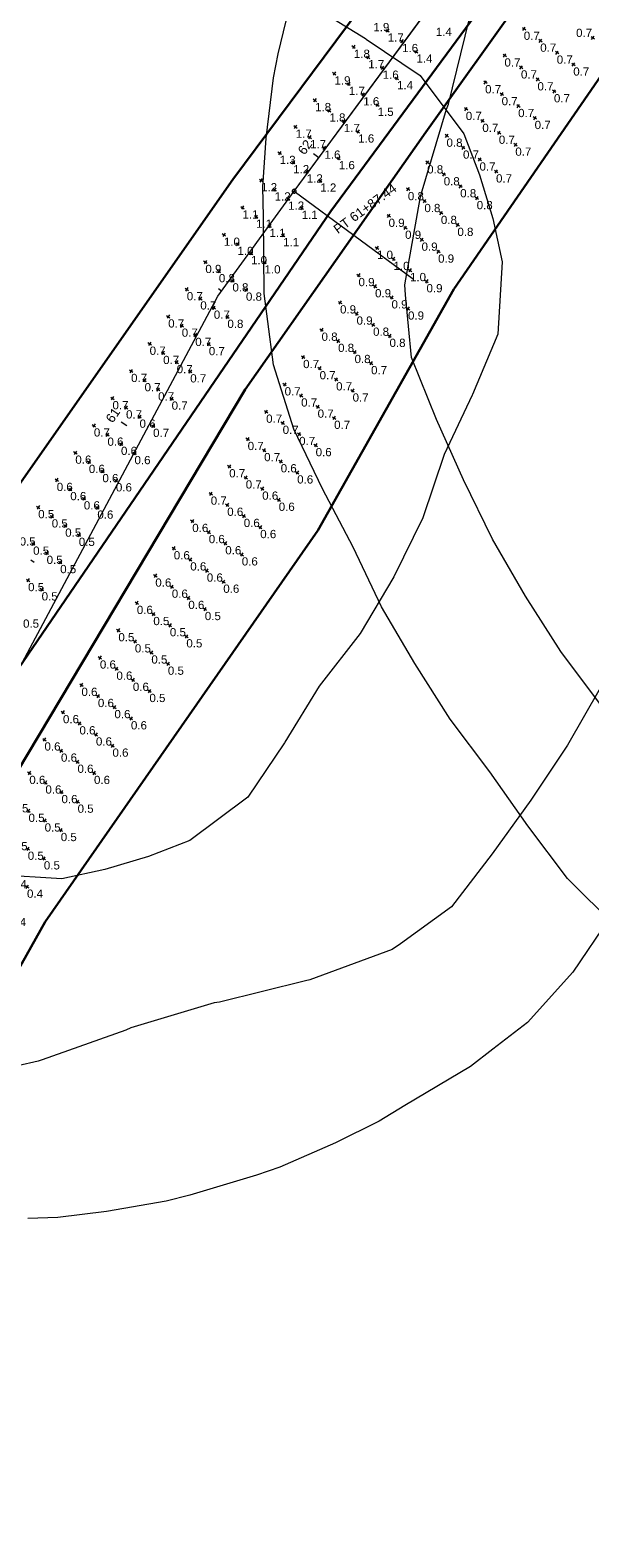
# Model space of a CAD drawing. Extents: x 11759 to 13757, y -2685 to 8839.
# Tile 17 of 55: x 12389 to 12559, y 5223 to 5681. Entities that reach past the tile are written whole.
import ezdxf

# ---------------------------------------------------------------- set-up
doc = ezdxf.new("R2010")
doc.units = 0
doc.header["$MEASUREMENT"] = 0
for name, color, linetype, lineweight in [('AGI32-115446_BK001 - Copy -- 2023-Jan-03 22h-01m-38s-DRAWING', 7, 'Continuous', 0), ('AGI32-Project_1-CALCPTS', 7, 'Continuous', 0), ('AGI32-Project_1-LUMINAIRE', 7, 'Continuous', 0), ('AGI32-Project_1-MARKPOINT', 7, 'Continuous', 0), ('AGI32-Project_1-STATISTICAL_AREA', 7, 'Continuous', 0), ('AGI32-Project_1-TEMPLATE', 7, 'Continuous', 0)]:
    doc.layers.add(name, color=color, linetype=linetype, lineweight=lineweight)
doc.styles.add('AGI32-Arial', font='arial.ttf')

# ---------------------------------------------------------------- blocks, each defined once
blk = doc.blocks.new('AGI32-ID1buv4w-Project_1-STATISTICAL_AREA-SR 159 - EB')
at = {"layer": 'AGI32-Project_1-STATISTICAL_AREA', "color": 7, "linetype": 'Continuous', "lineweight": 30}
for p, q in [((407.99, 3870.43), (453.44, 3934.18)), ((469.46, 3899.86), (416.45, 3822.83)), ((353.17, 3792.37), (407.99, 3870.43)), ((416.45, 3822.83), (375.26, 3749.61)), ((272.13, 3656.51), (353.17, 3792.37)), ((375.26, 3749.61), (292.51, 3631.01)), ((292.51, 3631.01), (217.38, 3496.77))]:
    blk.add_line(p, q, dxfattribs=at)
blk = doc.blocks.new('AGI32-ID1buv4w-Project_1-STATISTICAL_AREA-SR 159 - WB')
at = {"layer": 'AGI32-Project_1-STATISTICAL_AREA', "color": 7, "linetype": 'Continuous', "lineweight": 30}
for p, q in [((525.21, 4044.83), (379.15, 3846.53)), ((349.4, 3856.06), (412.71, 3941.1)), ((229.28, 3684.45), (349.4, 3856.06)), ((379.15, 3846.53), (259.4, 3671.1))]:
    blk.add_line(p, q, dxfattribs=at)
blk = doc.blocks.new('AGI32-ID1buv4w-Project_1-LUMINAIRE-HM4_Template2')
at = {"layer": 'AGI32-Project_1-TEMPLATE', "color": 1, "linetype": 'ByBlock', "lineweight": 0}
for p, q in [((-194.39, 179.46, -100), (-179.46, 194.39, -100)), ((-199.4, 173.98, -100), (-194.39, 179.46, -100)), ((-210.76, 159.52, -100), (-199.4, 173.98, -100)), ((-219.34, 147.4, -100), (-210.76, 159.52, -100)), ((-223.87, 139.58, -100), (-219.34, 147.4, -100)), ((-235.83, 119.64, -100), (-223.87, 139.58, -100)), ((-239.28, 111.77, -100), (-235.83, 119.64, -100)), ((-244.62, 99.7, -100), (-239.28, 111.77, -100)), ((-249.5, 79.76, -100), (-244.62, 99.7, -100)), ((-251.5, 59.82, -100), (-249.5, 79.76, -100)), ((-252.8, 39.88, -100), (-251.5, 59.82, -100)), ((-254.78, 19.94, -100), (-252.8, 39.88, -100)), ((-255.18, 0, -100), (-254.78, 19.94, -100)), ((-254.78, -19.94, -100), (-255.18, 0, -100)), ((-252.8, -39.88, -100), (-254.78, -19.94, -100)), ((-251.5, -59.82, -100), (-252.8, -39.88, -100)), ((-249.5, -79.76, -100), (-251.5, -59.82, -100)), ((-244.62, -99.7, -100), (-249.5, -79.76, -100)), ((-219.34, -147.4, -100), (-223.87, -139.58, -100)), ((-210.76, -159.52, -100), (-219.34, -147.4, -100)), ((-199.4, -173.98, -100), (-210.76, -159.52, -100)), ((-194.39, -179.46, -100), (-199.4, -173.98, -100)), ((-179.46, -194.39, -100), (-194.39, -179.46, -100)), ((-173.98, -199.4, -100), (-179.46, -194.39, -100)), ((-159.52, -210.76, -100), (-173.98, -199.4, -100)), ((-147.4, -219.34, -100), (-159.52, -210.76, -100)), ((-139.58, -223.87, -100), (-147.4, -219.34, -100)), ((-119.64, -235.83, -100), (-139.58, -223.87, -100)), ((-111.77, -239.28, -100), (-119.64, -235.83, -100)), ((-99.7, -244.62, -100), (-111.77, -239.28, -100)), ((-79.76, -249.5, -100), (-99.7, -244.62, -100)), ((-59.82, -251.5, -100), (-79.76, -249.5, -100))]:
    blk.add_line(p, q, dxfattribs=at)
at = {"layer": 'AGI32-Project_1-TEMPLATE', "color": 5, "linetype": 'ByBlock', "lineweight": 0}
for p, q in [((-158.23, 139.58, -100), (-139.58, 158.23, -100)), ((-179.46, 120.57, -100), (-159.52, 138.58, -100)), ((-159.52, 138.58, -100), (-158.23, 139.58, -100)), ((-198.01, 99.7, -100), (-180.41, 119.64, -100)), ((-180.41, 119.64, -100), (-179.46, 120.57, -100)), ((-207.72, 79.76, -100), (-199.4, 96.98, -100)), ((-199.4, 96.98, -100), (-198.01, 99.7, -100)), ((-210.98, 59.82, -100), (-207.72, 79.76, -100)), ((-213.54, 39.88, -100), (-210.98, 59.82, -100)), ((-215.43, 19.94, -100), (-213.54, 39.88, -100)), ((-215.91, 0, -100), (-215.43, 19.94, -100)), ((-215.43, -19.94, -100), (-215.91, 0, -100)), ((-213.54, -39.88, -100), (-215.43, -19.94, -100)), ((-180.41, -119.64, -100), (-198.01, -99.7, -100)), ((-179.46, -120.57, -100), (-180.41, -119.64, -100)), ((-159.52, -138.58, -100), (-179.46, -120.57, -100)), ((-158.23, -139.58, -100), (-159.52, -138.58, -100)), ((-139.58, -158.23, -100), (-158.23, -139.58, -100)), ((-138.58, -159.52, -100), (-139.58, -158.23, -100)), ((-120.57, -179.46, -100), (-138.58, -159.52, -100)), ((-119.64, -180.41, -100), (-120.57, -179.46, -100)), ((-99.7, -198.01, -100), (-119.64, -180.41, -100)), ((-96.98, -199.4, -100), (-99.7, -198.01, -100)), ((-79.76, -207.72, -100), (-96.98, -199.4, -100)), ((-59.82, -210.98, -100), (-79.76, -207.72, -100)), ((-39.88, -213.54, -100), (-59.82, -210.98, -100)), ((-19.94, -215.43, -100), (-39.88, -213.54, -100)), ((0, -215.91, -100), (-19.94, -215.43, -100))]:
    blk.add_line(p, q, dxfattribs=at)
at = {"layer": 'AGI32-Project_1-TEMPLATE', "color": 3, "linetype": 'ByBlock', "lineweight": 0}
for p, q in [((140.7, -39.88, -100), (139.61, -59.82, -100)), ((139.58, -60.05, -100), (137.62, -79.76, -100)), ((139.61, -59.82, -100), (139.58, -60.05, -100)), ((-128.36, -99.7, -100), (-137.62, -79.76, -100)), ((137.62, -79.76, -100), (128.36, -99.7, -100)), ((-119.64, -109.89, -100), (-128.36, -99.7, -100)), ((128.36, -99.7, -100), (119.64, -109.89, -100)), ((-109.89, -119.64, -100), (-119.64, -109.89, -100)), ((119.64, -109.89, -100), (109.89, -119.64, -100)), ((-99.7, -128.36, -100), (-109.89, -119.64, -100)), ((109.89, -119.64, -100), (99.7, -128.36, -100)), ((-79.76, -137.62, -100), (-99.7, -128.36, -100)), ((99.7, -128.36, -100), (79.76, -137.62, -100)), ((-60.05, -139.58, -100), (-79.76, -137.62, -100)), ((-59.82, -139.61, -100), (-60.05, -139.58, -100)), ((-39.88, -140.7, -100), (-59.82, -139.61, -100)), ((-19.94, -144.04, -100), (-39.88, -140.7, -100)), ((39.88, -140.7, -100), (19.94, -144.04, -100)), ((59.82, -139.61, -100), (39.88, -140.7, -100)), ((60.05, -139.58, -100), (59.82, -139.61, -100)), ((79.76, -137.62, -100), (60.05, -139.58, -100)), ((0, -144.89, -100), (-19.94, -144.04, -100)), ((19.94, -144.04, -100), (0, -144.89, -100))]:
    blk.add_line(p, q, dxfattribs=at)
blk = doc.blocks.new('AGI32-ID1buv4w-Project_1-LUMINAIRE-HM4_128')
at = {"layer": 'AGI32-Project_1-TEMPLATE', "color": 7, "linetype": 'ByBlock', "lineweight": 0}
blk.add_blockref('AGI32-ID1buv4w-Project_1-LUMINAIRE-HM4_Template2', (0, 0), dxfattribs=at)
blk = doc.blocks.new('AGI32-ID1buv4w-Project_1-LUMINAIRE-HM4_93')
at = {"layer": 'AGI32-Project_1-TEMPLATE', "color": 7, "linetype": 'ByBlock', "lineweight": 0}
blk.add_blockref('AGI32-ID1buv4w-Project_1-LUMINAIRE-HM4_Template2', (0, 0), dxfattribs=at)
blk = doc.blocks.new('AGI32-ID1buv4w-MARKPOINT')
at = {"layer": 'AGI32-Project_1-MARKPOINT', "color": 0, "linetype": 'Continuous', "lineweight": 0}
for p, q in [((-0.125, 0), (0.125, 0)), ((0, -0.125), (0, 0.125))]:
    blk.add_line(p, q, dxfattribs=at)
blk = doc.blocks.new('AGI32-ID1buv4w-Project_1-CALCPTS-US 159 EB - STA 60+00 TO STA 58+00_Luminance')
at = {"layer": 'AGI32-Project_1-MARKPOINT', "color": 154, "linetype": 'Continuous', "lineweight": 0, "xscale": 5, "yscale": 5, "zscale": 5, "rotation": 239.232200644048}
for p in [(287.75, 3676.09), (292.63, 3673.18), (282.63, 3667.5), (297.51, 3670.28), (302.39, 3667.37), (287.51, 3664.59), (292.4, 3661.68), (277.52, 3658.91), (297.28, 3658.78), (282.4, 3656), (287.28, 3653.09), (272.4, 3650.31), (292.16, 3650.19), (277.28, 3647.41), (282.16, 3644.5), (267.29, 3641.72), (272.17, 3638.81), (287.05, 3641.59), (277.05, 3635.91), (262.17, 3633.13), (267.05, 3630.22), (281.93, 3633), (271.93, 3627.32), (257.05, 3624.54), (261.94, 3621.63), (276.81, 3624.41), (251.94, 3615.94), (266.82, 3618.72), (256.82, 3613.04), (271.7, 3615.82), (246.82, 3607.35), (261.7, 3610.13), (266.58, 3607.22), (251.7, 3604.44), (241.71, 3598.76), (256.59, 3601.54), (261.47, 3598.63), (246.59, 3595.85), (236.59, 3590.17), (251.47, 3592.95), (256.35, 3590.04), (241.47, 3587.26), (246.35, 3584.35), (231.47, 3581.57), (251.24, 3581.45), (236.36, 3578.67), (241.24, 3575.76), (226.36, 3572.98), (246.12, 3572.85), (231.24, 3570.07), (236.12, 3567.17), (221.24, 3564.39), (226.13, 3561.48), (241, 3564.26), (231.01, 3558.58), (216.13, 3555.8), (221.01, 3552.89), (235.89, 3555.67), (225.89, 3549.98), (211.01, 3547.2), (215.89, 3544.3), (230.77, 3547.08), (205.9, 3538.61), (220.78, 3541.39), (225.66, 3538.49), (210.78, 3535.7), (200.78, 3530.02), (215.66, 3532.8), (220.54, 3529.89), (205.66, 3527.11), (195.66, 3521.43), (210.54, 3524.21), (215.43, 3521.3), (200.55, 3518.52), (205.43, 3515.61), (190.55, 3512.83), (210.31, 3512.71), (195.43, 3509.93), (200.31, 3507.02), (205.19, 3504.11)]:
    blk.add_blockref('AGI32-ID1buv4w-MARKPOINT', p, dxfattribs=at)
at = {"layer": 'AGI32-Project_1-CALCPTS', "color": 154, "linetype": 'Continuous', "lineweight": 0, "char_height": 2.5, "attachment_point": 1, "style": 'AGI32-Arial'}
for s, insert in [('0.6', (287.75, 3675.26)), ('0.6', (292.63, 3672.35)), ('0.6', (297.51, 3669.44)), ('0.5', (282.63, 3666.66)), ('0.5', (287.51, 3663.76)), ('0.5', (302.39, 3666.54)), ('0.5', (277.52, 3658.07)), ('0.5', (292.4, 3660.85)), ('0.5', (297.28, 3657.94)), ('0.5', (282.4, 3655.17)), ('0.5', (272.4, 3649.48)), ('0.5', (287.28, 3652.26)), ('0.5', (292.16, 3649.35)), ('0.5', (277.28, 3646.57)), ('0.5', (267.29, 3640.89)), ('0.4', (282.16, 3643.67)), ('0.4', (287.05, 3640.76)), ('0.4', (272.17, 3637.98)), ('0.4', (277.05, 3635.07)), ('0.4', (262.17, 3632.29)), ('0.4', (281.93, 3632.17)), ('0.4', (267.05, 3629.39)), ('0.4', (271.93, 3626.48)), ('0.4', (257.05, 3623.7)), ('0.4', (276.81, 3623.58)), ('0.4', (261.94, 3620.8)), ('0.4', (266.82, 3617.89)), ('0.4', (251.94, 3615.11)), ('0.4', (256.82, 3612.2)), ('0.4', (271.7, 3614.98)), ('0.4', (261.7, 3609.3)), ('0.4', (246.82, 3606.52)), ('0.4', (251.7, 3603.61)), ('0.4', (266.58, 3606.39)), ('0.4', (256.59, 3600.7)), ('0.5', (241.71, 3597.92)), ('0.4', (246.59, 3595.02)), ('0.4', (261.47, 3597.8)), ('0.5', (236.59, 3589.33)), ('0.4', (251.47, 3592.11)), ('0.4', (241.47, 3586.43)), ('0.4', (256.35, 3589.21)), ('0.5', (231.47, 3580.74)), ('0.4', (246.35, 3583.52)), ('0.4', (251.24, 3580.61)), ('0.4', (236.36, 3577.83)), ('0.5', (226.36, 3572.15)), ('0.4', (241.24, 3574.93)), ('0.3', (246.12, 3572.02)), ('0.4', (231.24, 3569.24)), ('0.5', (221.24, 3563.56)), ('0.4', (236.12, 3566.33)), ('0.3', (241, 3563.43)), ('0.4', (226.13, 3560.65)), ('0.4', (231.01, 3557.74)), ('0.6', (216.13, 3554.96)), ('0.3', (235.89, 3554.84)), ('0.5', (221.01, 3552.06)), ('0.4', (225.89, 3549.15)), ('0.6', (211.01, 3546.37)), ('0.3', (230.77, 3546.24)), ('0.5', (215.89, 3543.46)), ('0.4', (220.78, 3540.56)), ('0.7', (205.9, 3537.78)), ('0.6', (210.78, 3534.87)), ('0.4', (225.66, 3537.65)), ('0.5', (215.66, 3531.97)), ('0.8', (200.78, 3529.19)), ('0.7', (205.66, 3526.28)), ('0.4', (220.54, 3529.06)), ('0.5', (210.54, 3523.37)), ('0.9', (195.66, 3520.59)), ('0.7', (200.55, 3517.69)), ('0.4', (215.43, 3520.47)), ('1.0', (190.55, 3512)), ('0.6', (205.43, 3514.78)), ('0.5', (210.31, 3511.87)), ('0.8', (195.43, 3509.09)), ('0.6', (200.31, 3506.19)), ('0.5', (205.19, 3503.28))]:
    blk.add_mtext(s, dxfattribs=dict(at, insert=insert))
blk = doc.blocks.new('AGI32-ID1buv4w-Project_1-CALCPTS-US 159 EB - STA 62+00 TO STA 60+00_Luminance')
at = {"layer": 'AGI32-Project_1-MARKPOINT', "color": 154, "linetype": 'Continuous', "lineweight": 0, "xscale": 5, "yscale": 5, "zscale": 5, "rotation": 235.9411974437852}
for p in [(393.15, 3835.36), (398.16, 3831.98), (387.56, 3827.07), (403.16, 3828.59), (392.56, 3823.69), (408.17, 3825.21), (381.95, 3818.79), (397.56, 3820.31), (386.96, 3815.41), (402.56, 3816.93), (376.35, 3810.5), (391.96, 3812.02), (396.96, 3808.64), (381.36, 3807.12), (386.36, 3803.74), (370.75, 3802.22), (375.76, 3798.84), (391.36, 3800.36), (380.76, 3795.45), (365.15, 3793.93), (370.16, 3790.55), (385.76, 3792.07), (359.55, 3785.65), (375.16, 3787.17), (364.56, 3782.27), (380.16, 3783.79), (353.95, 3777.37), (369.56, 3778.89), (358.95, 3773.98), (374.56, 3775.5), (348.35, 3769.08), (363.96, 3770.6), (368.96, 3767.22), (353.36, 3765.7), (358.36, 3762.32), (342.75, 3760.8), (363.36, 3758.93), (347.75, 3757.41), (352.76, 3754.03), (337.15, 3752.51), (342.15, 3749.13), (357.76, 3750.65), (331.55, 3744.23), (347.16, 3745.75), (336.55, 3740.84), (352.16, 3742.36), (325.95, 3735.94), (341.56, 3737.46), (330.95, 3732.56), (346.56, 3734.08), (320.35, 3727.66), (335.96, 3729.18), (340.96, 3725.8), (325.35, 3724.28), (314.75, 3719.37), (330.36, 3720.89), (335.36, 3717.51), (319.75, 3715.99), (324.75, 3712.61), (309.15, 3711.09), (314.15, 3707.71), (329.76, 3709.23), (303.55, 3702.8), (319.15, 3704.32), (308.55, 3699.42), (324.16, 3700.94), (297.95, 3694.52), (313.56, 3696.04), (302.95, 3691.14), (318.56, 3692.66), (292.35, 3686.24), (307.95, 3687.76), (297.35, 3682.85), (312.96, 3684.37), (302.35, 3679.47), (307.36, 3676.09)]:
    blk.add_blockref('AGI32-ID1buv4w-MARKPOINT', p, dxfattribs=at)
at = {"layer": 'AGI32-Project_1-CALCPTS', "color": 154, "linetype": 'Continuous', "lineweight": 0, "char_height": 2.5, "attachment_point": 1, "style": 'AGI32-Arial'}
for s, insert in [('1.0', (393.15, 3834.52)), ('1.0', (398.16, 3831.14)), ('1.0', (403.16, 3827.76)), ('0.9', (387.56, 3826.24)), ('0.9', (392.56, 3822.86)), ('0.9', (408.17, 3824.38)), ('0.9', (381.95, 3817.96)), ('0.9', (397.56, 3819.48)), ('0.9', (386.96, 3814.57)), ('0.9', (402.56, 3816.09)), ('0.8', (376.35, 3809.67)), ('0.8', (391.96, 3811.19)), ('0.8', (381.36, 3806.29)), ('0.8', (396.96, 3807.81)), ('0.7', (370.75, 3801.39)), ('0.8', (386.36, 3802.91)), ('0.7', (375.76, 3798)), ('0.7', (391.36, 3799.52)), ('0.7', (365.15, 3793.1)), ('0.7', (380.76, 3794.62)), ('0.7', (385.76, 3791.24)), ('0.7', (370.16, 3789.72)), ('0.7', (375.16, 3786.34)), ('0.7', (359.55, 3784.82)), ('0.7', (364.56, 3781.43)), ('0.7', (380.16, 3782.95)), ('0.7', (369.56, 3778.05)), ('0.7', (353.95, 3776.53)), ('0.7', (358.95, 3773.15)), ('0.6', (374.56, 3774.67)), ('0.7', (348.35, 3768.25)), ('0.6', (363.96, 3769.77)), ('0.7', (353.36, 3764.87)), ('0.6', (368.96, 3766.39)), ('0.7', (342.75, 3759.96)), ('0.6', (358.36, 3761.48)), ('0.6', (347.75, 3756.58)), ('0.6', (363.36, 3758.1)), ('0.6', (337.15, 3751.68)), ('0.6', (352.76, 3753.2)), ('0.6', (357.76, 3749.82)), ('0.6', (342.15, 3748.3)), ('0.6', (347.16, 3744.91)), ('0.6', (331.55, 3743.39)), ('0.6', (352.16, 3741.53)), ('0.6', (336.55, 3740.01)), ('0.6', (341.56, 3736.63)), ('0.6', (325.95, 3735.11)), ('0.6', (330.95, 3731.73)), ('0.6', (346.56, 3733.25)), ('0.6', (320.35, 3726.82)), ('0.6', (335.96, 3728.34)), ('0.5', (325.35, 3723.44)), ('0.5', (340.96, 3724.96)), ('0.5', (314.75, 3718.54)), ('0.5', (330.36, 3720.06)), ('0.5', (319.75, 3715.16)), ('0.5', (335.36, 3716.68)), ('0.6', (309.15, 3710.26)), ('0.5', (324.75, 3711.78)), ('0.5', (329.76, 3708.39)), ('0.6', (314.15, 3706.87)), ('0.6', (303.55, 3701.97)), ('0.6', (319.15, 3703.49)), ('0.5', (324.16, 3700.11)), ('0.6', (308.55, 3698.59)), ('0.6', (313.56, 3695.21)), ('0.6', (297.95, 3693.69)), ('0.6', (302.95, 3690.3)), ('0.6', (318.56, 3691.82)), ('0.6', (292.35, 3685.4)), ('0.6', (307.95, 3686.92)), ('0.6', (297.35, 3682.02)), ('0.6', (312.96, 3683.54)), ('0.6', (302.35, 3678.64)), ('0.6', (307.36, 3675.25))]:
    blk.add_mtext(s, dxfattribs=dict(at, insert=insert))
blk = doc.blocks.new('AGI32-ID1buv4w-Project_1-CALCPTS-US 159 EB - STA 62+00 TO STA 70+00_Luminance')
at = {"layer": 'AGI32-Project_1-MARKPOINT', "color": 154, "linetype": 'Continuous', "lineweight": 0, "extrusion": (0.016156, -0.011671, 0.999801), "xscale": 5, "yscale": 5, "zscale": 5}
for p in [(3419.15, 1929.82, -27.06), (3419.15, 1923.65, -26.94), (3429.15, 1911.31, -26.49), (3409.15, 1929.82, -27.26), (3419.15, 1917.48, -26.82), (3419.15, 1911.31, -26.69), (3409.15, 1923.65, -27.14), (3409.15, 1917.47, -27.02), (3399.15, 1929.81, -27.46), (3399.15, 1923.64, -27.34), (3409.15, 1911.3, -26.89), (3389.15, 1929.81, -27.66), (3399.15, 1917.47, -27.22), (3389.15, 1923.64, -27.54), (3399.15, 1911.3, -27.09), (3379.16, 1929.8, -27.86), (3389.15, 1917.47, -27.41), (3379.16, 1923.63, -27.74), (3389.15, 1911.3, -27.29), (3369.16, 1929.8, -28.06), (3379.16, 1917.46, -27.61), (3379.16, 1911.29, -27.49), (3369.16, 1923.63, -27.94), (3369.16, 1917.46, -27.81), (3359.16, 1929.8, -28.26), (3359.16, 1923.63, -28.14), (3369.16, 1911.29, -27.69), (3349.16, 1929.79, -28.46), (3359.16, 1917.46, -28.01), (3349.16, 1923.62, -28.34), (3359.16, 1911.28, -27.89), (3349.16, 1917.45, -28.21), (3349.16, 1911.28, -28.09)]:
    blk.add_blockref('AGI32-ID1buv4w-MARKPOINT', p, dxfattribs=at)
at = {"layer": 'AGI32-Project_1-CALCPTS', "color": 154, "linetype": 'Continuous', "lineweight": 0, "extrusion": (0.016156, -0.011671, 0.999801), "char_height": 2.5, "attachment_point": 1, "text_direction": (0.999869, 9.4e-05, -0.016156), "style": 'AGI32-Arial'}
for s, insert in [('0.7', (437.65, 3900.94, 11.4)), ('0.7', (453.51, 3901.82, 11.59)), ('0.7', (442.65, 3897.33, 11.4)), ('0.7', (431.79, 3892.84, 11.2)), ('0.7', (447.65, 3893.71, 11.4)), ('0.7', (436.8, 3889.22, 11.2)), ('0.7', (452.66, 3890.1, 11.4)), ('0.7', (425.94, 3884.73, 11)), ('0.7', (441.8, 3885.61, 11.2)), ('0.7', (446.8, 3881.99, 11.2)), ('0.7', (430.94, 3881.12, 11)), ('0.7', (435.94, 3877.5, 11)), ('0.7', (420.08, 3876.63, 10.8)), ('0.7', (425.09, 3873.01, 10.8)), ('0.7', (440.95, 3873.89, 11)), ('0.8', (414.23, 3868.52, 10.6)), ('0.7', (430.09, 3869.4, 10.8)), ('0.7', (419.23, 3864.91, 10.6)), ('0.7', (435.09, 3865.79, 10.8)), ('0.8', (408.37, 3860.42, 10.4)), ('0.7', (424.24, 3861.29, 10.6)), ('0.8', (413.38, 3856.8, 10.4)), ('0.7', (429.24, 3857.68, 10.6)), ('0.8', (402.52, 3852.31, 10.2)), ('0.8', (418.38, 3853.19, 10.4)), ('0.8', (407.52, 3848.7, 10.2)), ('0.8', (423.38, 3849.58, 10.4)), ('0.9', (396.67, 3844.21, 10)), ('0.8', (412.53, 3845.09, 10.2)), ('0.8', (417.53, 3841.47, 10.2)), ('0.9', (401.67, 3840.59, 10)), ('0.9', (406.67, 3836.98, 10)), ('0.9', (411.68, 3833.37, 10))]:
    blk.add_mtext(s, dxfattribs=dict(at, insert=insert))
blk = doc.blocks.new('AGI32-ID1buv4w-Project_1-CALCPTS-US 159 WB - STA 58+00 TO STA 62+00_Luminance')
at = {"layer": 'AGI32-Project_1-MARKPOINT', "color": 154, "linetype": 'Continuous', "lineweight": 0, "xscale": 4.999999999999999, "yscale": 4.999999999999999, "zscale": 4.999999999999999, "rotation": 235.7272080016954}
for p in [(363.64, 3864.11), (367.75, 3861.31), (371.85, 3858.52), (358.01, 3855.84), (375.96, 3855.72), (362.12, 3853.05), (366.22, 3850.25), (352.38, 3847.58), (356.49, 3844.78), (370.32, 3847.46), (360.59, 3841.99), (346.75, 3839.32), (350.86, 3836.52), (364.69, 3839.19), (341.12, 3831.05), (354.96, 3833.72), (359.06, 3830.93), (345.22, 3828.26), (335.49, 3822.79), (349.33, 3825.46), (353.43, 3822.66), (339.59, 3819.99), (343.69, 3817.2), (329.86, 3814.53), (347.8, 3814.4), (333.96, 3811.73), (338.06, 3808.93), (324.23, 3806.26), (328.33, 3803.47), (342.17, 3806.14), (332.43, 3800.67), (318.6, 3798), (322.7, 3795.2), (336.54, 3797.87), (312.96, 3789.74), (326.8, 3792.41), (317.07, 3786.94), (330.9, 3789.61), (307.33, 3781.47), (321.17, 3784.14), (325.27, 3781.35), (311.44, 3778.68), (301.7, 3773.21), (315.54, 3775.88), (319.64, 3773.08), (305.8, 3770.41), (309.91, 3767.62), (296.07, 3764.95), (314.01, 3764.82), (300.17, 3762.15), (304.28, 3759.35), (290.44, 3756.68), (294.54, 3753.89), (308.38, 3756.56), (298.64, 3751.09), (288.91, 3745.62), (302.75, 3748.29), (293.01, 3742.82), (297.12, 3740.03), (287.38, 3734.56), (291.49, 3731.76)]:
    blk.add_blockref('AGI32-ID1buv4w-MARKPOINT', p, dxfattribs=at)
at = {"layer": 'AGI32-Project_1-CALCPTS', "color": 154, "linetype": 'Continuous', "lineweight": 0, "char_height": 2.5, "attachment_point": 1, "style": 'AGI32-Arial'}
for s, insert in [('1.3', (363.64, 3863.28)), ('1.2', (367.75, 3860.48)), ('1.2', (358.01, 3855.01)), ('1.2', (371.85, 3857.68)), ('1.2', (375.96, 3854.89)), ('1.2', (362.12, 3852.22)), ('1.1', (352.38, 3846.75)), ('1.2', (366.22, 3849.42)), ('1.1', (370.32, 3846.62)), ('1.1', (356.49, 3843.95)), ('1.1', (360.59, 3841.16)), ('1.0', (346.75, 3838.48)), ('1.1', (364.69, 3838.36)), ('1.0', (350.86, 3835.69)), ('1.0', (354.96, 3832.89)), ('0.9', (341.12, 3830.22)), ('0.8', (345.22, 3827.42)), ('1.0', (359.06, 3830.1)), ('0.8', (349.33, 3824.63)), ('0.7', (335.49, 3821.96)), ('0.7', (339.59, 3819.16)), ('0.8', (353.43, 3821.83)), ('0.7', (329.86, 3813.69)), ('0.7', (343.69, 3816.36)), ('0.8', (347.8, 3813.57)), ('0.7', (333.96, 3810.9)), ('0.7', (324.23, 3805.43)), ('0.7', (338.06, 3808.1)), ('0.7', (342.17, 3805.3)), ('0.7', (328.33, 3802.63)), ('0.7', (332.43, 3799.84)), ('0.7', (318.6, 3797.17)), ('0.7', (336.54, 3797.04)), ('0.7', (322.7, 3794.37)), ('0.7', (326.8, 3791.57)), ('0.7', (312.96, 3788.9)), ('0.7', (317.07, 3786.11)), ('0.7', (330.9, 3788.78)), ('0.6', (321.17, 3783.31)), ('0.7', (307.33, 3780.64)), ('0.6', (311.44, 3777.84)), ('0.7', (325.27, 3780.51)), ('0.6', (301.7, 3772.38)), ('0.6', (315.54, 3775.05)), ('0.6', (319.64, 3772.25)), ('0.6', (305.8, 3769.58)), ('0.6', (296.07, 3764.11)), ('0.6', (309.91, 3766.78)), ('0.6', (314.01, 3763.99)), ('0.6', (300.17, 3761.32)), ('0.6', (304.28, 3758.52)), ('0.5', (290.44, 3755.85)), ('0.6', (308.38, 3755.72)), ('0.5', (294.54, 3753.05)), ('0.5', (298.64, 3750.26)), ('0.5', (284.81, 3747.58)), ('0.5', (288.91, 3744.79)), ('0.5', (302.75, 3747.46)), ('0.5', (293.01, 3741.99)), ('0.5', (297.12, 3739.2)), ('0.5', (287.38, 3733.73)), ('0.5', (291.49, 3730.93)), ('0.5', (285.85, 3722.67))]:
    blk.add_mtext(s, dxfattribs=dict(at, insert=insert))
blk = doc.blocks.new('AGI32-ID1buv4w-Project_1-CALCPTS-US 159 WB - STA 65+00 TO STA 62+00_Luminance')
at = {"layer": 'AGI32-Project_1-MARKPOINT', "color": 154, "linetype": 'Continuous', "lineweight": 0, "extrusion": (0.015957, -0.011618, 0.999805), "xscale": 5, "yscale": 5, "zscale": 5, "rotation": 180}
for p in [(3387.13, 1975.69, -28.17), (3387.13, 1970.3, -28.07), (3387.13, 1964.91, -27.96), (3377.13, 1975.69, -28.37), (3367.13, 1981.08, -28.67), (3377.13, 1970.3, -28.26), (3377.13, 1964.91, -28.16), (3367.13, 1975.68, -28.57), (3367.13, 1970.29, -28.46), (3367.13, 1964.9, -28.35), (3347.13, 1981.07, -29.07), (3357.13, 1970.29, -28.66), (3347.13, 1975.68, -28.96), (3357.13, 1964.9, -28.55), (3347.13, 1970.29, -28.85), (3347.13, 1964.89, -28.75)]:
    blk.add_blockref('AGI32-ID1buv4w-MARKPOINT', p, dxfattribs=at)
at = {"layer": 'AGI32-Project_1-MARKPOINT', "color": 1, "linetype": 'Continuous', "lineweight": 0, "extrusion": (0.015957, -0.011618, 0.999805), "xscale": 5, "yscale": 5, "zscale": 5, "rotation": 180}
for p in [(3377.13, 1981.08, -28.48), (3357.13, 1981.07, -28.87), (3357.13, 1975.68, -28.76)]:
    blk.add_blockref('AGI32-ID1buv4w-MARKPOINT', p, dxfattribs=at)
at = {"layer": 'AGI32-Project_1-CALCPTS', "color": 154, "linetype": 'Continuous', "lineweight": 0, "extrusion": (0.015957, -0.011618, 0.999805), "char_height": 2.5, "attachment_point": 1, "text_direction": (0.999873, 9.3e-05, -0.015957), "style": 'AGI32-Arial'}
for s, insert in [('1.9', (392.04, 3903.56, 10.82)), ('1.7', (396.4, 3900.39, 10.82)), ('1.4', (411, 3902.12, 11.02)), ('1.6', (400.76, 3897.21, 10.82)), ('1.7', (390.51, 3892.31, 10.62)), ('1.4', (405.12, 3894.04, 10.82)), ('1.9', (380.27, 3887.4, 10.43)), ('1.6', (394.87, 3889.13, 10.62)), ('1.7', (384.63, 3884.22, 10.43)), ('1.4', (399.23, 3885.96, 10.62)), ('1.6', (388.99, 3881.05, 10.43)), ('1.5', (393.35, 3877.87, 10.43)), ('1.7', (383.1, 3872.97, 10.23)), ('1.7', (368.5, 3871.23, 10.03)), ('1.6', (387.46, 3869.79, 10.23)), ('1.7', (372.86, 3868.06, 10.03)), ('1.6', (377.22, 3864.88, 10.03)), ('1.6', (381.58, 3861.71, 10.03))]:
    blk.add_mtext(s, dxfattribs=dict(at, insert=insert))
at = {"layer": 'AGI32-Project_1-CALCPTS', "color": 1, "linetype": 'Continuous', "lineweight": 0, "extrusion": (0.015957, -0.011618, 0.999805), "char_height": 2.5, "attachment_point": 1, "text_direction": (0.999873, 9.3e-05, -0.015957), "style": 'AGI32-Arial'}
for insert in [(386.15, 3895.48, 10.62), (374.38, 3879.31, 10.23), (378.74, 3876.14, 10.23)]:
    blk.add_mtext('1.8', dxfattribs=dict(at, insert=insert))

msp = doc.modelspace()

# ---------------------------------------------------------------- linework, layer by layer
at = {"layer": 'AGI32-115446_BK001 - Copy -- 2023-Jan-03 22h-01m-38s-DRAWING', "color": 7, "linetype": 'Continuous', "lineweight": 0}
for p, q in [((12469.45, 5631.68), (13068.89, 6445.41)), ((12476.9, 5641.79), (12475.29, 5642.98)), ((12469.45, 5631.68), (12505.68, 5604.99)), ((12447.45, 5601.39), (12446.47, 5602.09)), ((12418.68, 5560.5), (12417.03, 5561.63)), ((12390.62, 5519.11), (12389.62, 5519.77))]:
    msp.add_line(p, q, dxfattribs=at)
for points in [[(12080.6, 4903.12, 0), (12094.19, 4940.06, 0), (12446.33, 5599.83, 0), (12469.45, 5631.68, 0), (13068.89, 6445.41, 0), (13113.49, 6509.54, 0), (13275.96, 6846.33, 0), (13345.72, 7213.7, 0), (13348.02, 7291.77, 0)], [(12476.9, 5641.79, 0), (12476.9, 5641.79, 0), (12476.9, 5641.79, 0), (12476.9, 5641.79, 0), (12476.9, 5641.79, 0), (12476.9, 5641.79, 0), (12476.9, 5641.79, 0), (12476.9, 5641.79, 0), (12476.9, 5641.79, 0), (12476.9, 5641.79, 0), (12476.9, 5641.79, 0), (12476.9, 5641.79, 0), (12476.9, 5641.79, 0), (12476.9, 5641.79, 0), (12476.9, 5641.79, 0), (12476.9, 5641.79, 0), (12476.9, 5641.79, 0), (12476.9, 5641.79, 0), (12476.9, 5641.79, 0), (12476.9, 5641.79, 0), (12476.9, 5641.79, 0), (12476.9, 5641.79, 0), (12476.9, 5641.79, 0), (12476.9, 5641.79, 0), (12476.9, 5641.79, 0), (12476.9, 5641.79, 0)], [(12080.6, 4903.12, 0), (12094.19, 4940.06, 0), (12446.33, 5599.83, 0), (12469.45, 5631.68, 0)], [(12469.94, 5631.32, 0), (12469.98, 5631.39, 0), (12470.04, 5631.53, 0), (12470.05, 5631.69, 0), (12470.03, 5631.84, 0), (12469.97, 5631.99, 0), (12469.87, 5632.11, 0), (12469.74, 5632.2, 0), (12469.6, 5632.26, 0), (12469.44, 5632.28, 0), (12469.29, 5632.25, 0), (12469.14, 5632.19, 0), (12469.02, 5632.09, 0), (12468.93, 5631.97, 0), (12468.87, 5631.82, 0), (12468.85, 5631.67, 0), (12468.88, 5631.51, 0), (12468.94, 5631.37, 0), (12469.04, 5631.25, 0), (12469.16, 5631.15, 0), (12469.31, 5631.1, 0), (12469.47, 5631.08, 0), (12469.62, 5631.1, 0), (12469.76, 5631.16, 0), (12469.89, 5631.26, 0), (12469.94, 5631.32, 0)], [(12469.45, 5631.68, 0), (12469.45, 5631.68, 0), (12469.45, 5631.68, 0), (12469.45, 5631.68, 0), (12469.45, 5631.68, 0), (12469.45, 5631.68, 0), (12469.45, 5631.68, 0), (12469.45, 5631.68, 0), (12469.45, 5631.68, 0), (12469.45, 5631.68, 0), (12469.45, 5631.68, 0), (12469.45, 5631.68, 0), (12469.45, 5631.68, 0), (12469.45, 5631.68, 0), (12469.45, 5631.68, 0), (12469.45, 5631.68, 0), (12469.45, 5631.68, 0), (12469.45, 5631.68, 0), (12469.45, 5631.68, 0), (12469.45, 5631.68, 0), (12469.45, 5631.68, 0), (12469.45, 5631.68, 0), (12469.45, 5631.68, 0), (12469.45, 5631.68, 0), (12469.45, 5631.68, 0), (12469.45, 5631.68, 0)], [(12418.68, 5560.5, 0), (12418.68, 5560.5, 0), (12418.68, 5560.5, 0), (12418.68, 5560.5, 0), (12418.68, 5560.5, 0), (12418.68, 5560.5, 0), (12418.68, 5560.5, 0), (12418.68, 5560.5, 0), (12418.68, 5560.5, 0), (12418.68, 5560.5, 0), (12418.68, 5560.5, 0), (12418.68, 5560.5, 0), (12418.68, 5560.5, 0), (12418.68, 5560.5, 0), (12418.68, 5560.5, 0), (12418.68, 5560.5, 0), (12418.68, 5560.5, 0), (12418.68, 5560.5, 0), (12418.68, 5560.5, 0), (12418.68, 5560.5, 0), (12418.68, 5560.5, 0), (12418.68, 5560.5, 0), (12418.68, 5560.5, 0), (12418.68, 5560.5, 0), (12418.68, 5560.5, 0), (12418.68, 5560.5, 0)]]:
    msp.add_polyline3d(points, dxfattribs=at)

# ---------------------------------------------------------------- block references
at = {"layer": 'AGI32-Project_1-CALCPTS', "color": 7, "linetype": 'Continuous', "lineweight": 0}
for name in ['AGI32-ID1buv4w-Project_1-CALCPTS-US 159 WB - STA 65+00 TO STA 62+00_Luminance', 'AGI32-ID1buv4w-Project_1-CALCPTS-US 159 EB - STA 62+00 TO STA 70+00_Luminance', 'AGI32-ID1buv4w-Project_1-CALCPTS-US 159 WB - STA 58+00 TO STA 62+00_Luminance', 'AGI32-ID1buv4w-Project_1-CALCPTS-US 159 EB - STA 62+00 TO STA 60+00_Luminance', 'AGI32-ID1buv4w-Project_1-CALCPTS-US 159 EB - STA 60+00 TO STA 58+00_Luminance']:
    msp.add_blockref(name, (12101.41, 1779.14), dxfattribs=at)
at = {"layer": 'AGI32-Project_1-LUMINAIRE', "color": 7, "linetype": 'Continuous', "lineweight": 0}
for name, p, rotation in [('AGI32-ID1buv4w-Project_1-LUMINAIRE-HM4_93', (12723.97, 5621.1, 100), 31.32902745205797), ('AGI32-ID1buv4w-Project_1-LUMINAIRE-HM4_128', (12372.17, 5583.48, 100), 61.66205184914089)]:
    msp.add_blockref(name, p, dxfattribs=dict(at, rotation=rotation))
at = {"layer": 'AGI32-Project_1-STATISTICAL_AREA', "color": 7, "linetype": 'Continuous', "lineweight": 0}
for name in ['AGI32-ID1buv4w-Project_1-STATISTICAL_AREA-SR 159 - WB', 'AGI32-ID1buv4w-Project_1-STATISTICAL_AREA-SR 159 - EB']:
    msp.add_blockref(name, (12101.41, 1779.14), dxfattribs=at)

# ---------------------------------------------------------------- texts
at = {"layer": 'AGI32-115446_BK001 - Copy -- 2023-Jan-03 22h-01m-38s-DRAWING', "color": 7, "linetype": 'Continuous', "lineweight": 0, "char_height": 2.8, "attachment_point": 1, "style": 'AGI32-Arial'}
for s, insert, rotation in [('62', (12470.31, 5644.13), 53.6226), ('PT 61+87.44', (12481.04, 5620.87), 36.3773), ('61', (12412.1, 5562.77), 55.3714)]:
    msp.add_mtext(s, dxfattribs=dict(at, insert=insert, rotation=rotation))

doc.saveas('drawing.dxf')
